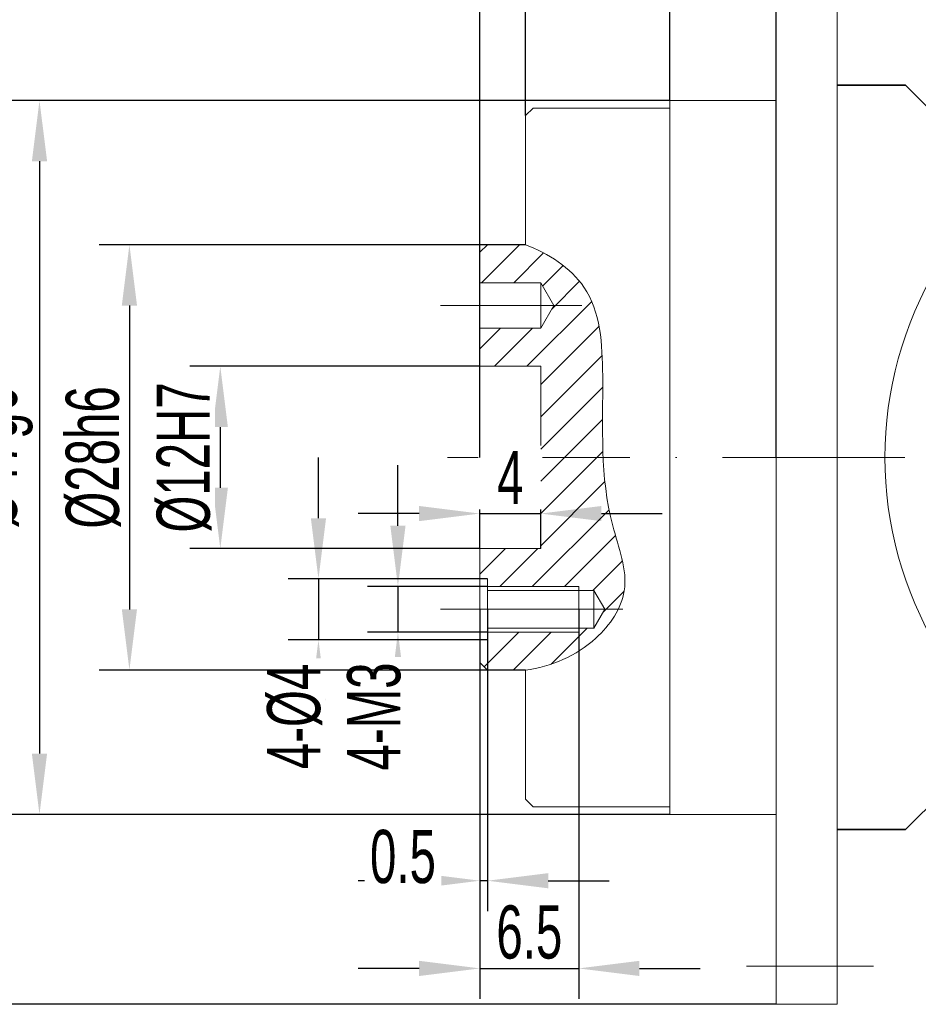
# Model space of a CAD drawing. Header units: millimetres. Extents: x 1414 to 1733, y 1047 to 1273.
# Tile 3 of 6: x 1524 to 1583, y 1153 to 1218. Entities that reach past the tile are written whole.
import ezdxf

# ---------------------------------------------------------------- set-up
doc = ezdxf.new("R2010")
doc.units = ezdxf.units.MM
doc.header["$PDSIZE"] = -5
doc.linetypes.add('ACAD_ISO10W100', pattern=[18, 12, -3, 0, -3])
doc.layers.get('0').update_dxf_attribs({"lineweight": 18})
doc.layers.get('Defpoints').update_dxf_attribs({"lineweight": 18})
for name, color, linetype, lineweight in [('中心线层', 7, 'ACAD_ISO10W100', 20), ('剖面线层', 4, 'Continuous', 18), ('尺寸线层', 3, 'Continuous', 18), ('粗实线层', 7, 'Continuous', 35), ('细实线层', 7, 'Continuous', 18)]:
    doc.layers.add(name, color=color, linetype=linetype, lineweight=lineweight)
doc.styles.add('标准', font='txt', dxfattribs={"width": 0.667})
doc.dimstyles.new('标准', dxfattribs={"dimtxt": 3.5, "dimasz": 4, "dimexe": 2, "dimexo": 0, "dimtad": 1, "dimdsep": 46, "dimtxsty": '标准', "dimblk": '_CAXARROW', "dimcen": 0, "dimdle": 6, "dimazin": 2, "dimtfac": 0.707107, "dimtdec": 3, "dimtmove": 2, "dimatfit": 3, "dimfxl": 1, "dimfrac": 2, "dimtolj": 1, "dimarcsym": 1})
pattern_1 = [(45, (736.9077, 5385.0245), (-1.06066017, 1.06066017), [])]

# ---------------------------------------------------------------- blocks, each defined once
blk = doc.blocks.new('_CAXARROW')
blk.add_hatch(color=0).paths.add_polyline_path([(0, 0), (-1, 0.125), (-1, -0.125)], flags=0)
blk = doc.blocks.new('*D15')
at = {"layer": 'Defpoints', "color": 0}
for p in [(1554.623, 1195.269), (1537.541, 1183.269), (1554.623, 1183.269)]:
    blk.add_point(p, dxfattribs=at)
at = {"layer": '尺寸线层', "color": 0, "lineweight": -2}
for p, q in [((1554.623, 1195.269), (1535.541, 1195.269)), ((1537.541, 1191.269), (1537.541, 1187.269)), ((1554.623, 1183.269), (1535.541, 1183.269))]:
    blk.add_line(p, q, dxfattribs=at)
at = {"layer": '尺寸线层', "color": 0, "lineweight": -2, "xscale": 4, "yscale": 4, "zscale": 4}
for p, rotation in [((1537.541, 1195.269), 90), ((1537.541, 1183.269), 270)]:
    blk.add_blockref('_CAXARROW', p, dxfattribs=dict(at, rotation=rotation))
at = {"layer": '尺寸线层', "color": 0, "insert": (1535.166, 1189.269), "char_height": 3.5, "attachment_point": 5, "rotation": 90, "style": '标准', "bg_fill": 3, "box_fill_scale": 1.1, "bg_fill_color": 257, "bg_fill_transparency": 0}
blk.add_mtext('%%C12H7', dxfattribs=at)
blk = doc.blocks.new('*D16')
at = {"layer": 'Defpoints', "color": 0}
for p in [(1567.123, 1212.769), (1525.644, 1165.769), (1567.123, 1165.769)]:
    blk.add_point(p, dxfattribs=at)
at = {"layer": '尺寸线层', "color": 0, "lineweight": -2}
for p, q in [((1567.123, 1212.769), (1523.644, 1212.769)), ((1525.644, 1208.769), (1525.644, 1169.769)), ((1567.123, 1165.769), (1523.644, 1165.769))]:
    blk.add_line(p, q, dxfattribs=at)
at = {"layer": '尺寸线层', "color": 0, "lineweight": -2, "xscale": 4, "yscale": 4, "zscale": 4}
for p, rotation in [((1525.644, 1212.769), 90), ((1525.644, 1165.769), 270)]:
    blk.add_blockref('_CAXARROW', p, dxfattribs=dict(at, rotation=rotation))
at = {"layer": '尺寸线层', "color": 0, "insert": (1522.937, 1189.269), "char_height": 3.5, "attachment_point": 5, "rotation": 90, "style": '标准', "bg_fill": 3, "box_fill_scale": 1.1, "bg_fill_color": 257, "bg_fill_transparency": 0}
blk.add_mtext('%%C47g6', dxfattribs=at)
blk = doc.blocks.new('*D17')
at = {"layer": 'Defpoints', "color": 0}
for p in [(1557.623, 1211.769), (1554.623, 1202.769)]:
    blk.add_point(p, dxfattribs=at)
at = {"layer": '尺寸线层', "color": 0, "lineweight": -2}
for p, q in [((1554.623, 1202.769), (1554.623, 1231.572)), ((1557.623, 1211.769), (1557.623, 1231.572)), ((1550.623, 1229.572), (1546.623, 1229.572)), ((1557.623, 1229.572), (1554.623, 1229.572)), ((1561.623, 1229.572), (1565.623, 1229.572))]:
    blk.add_line(p, q, dxfattribs=at)
at = {"layer": '尺寸线层', "color": 0, "lineweight": -2, "xscale": 4, "yscale": 4, "zscale": 4}
blk.add_blockref('_CAXARROW', (1554.623, 1229.572), dxfattribs=at)
at = {"layer": '尺寸线层', "color": 0, "lineweight": -2, "xscale": 4, "yscale": 4, "zscale": 4, "rotation": 180}
blk.add_blockref('_CAXARROW', (1557.623, 1229.572), dxfattribs=at)
at = {"layer": '尺寸线层', "color": 0, "insert": (1556.123, 1231.947), "char_height": 3.5, "attachment_point": 5, "style": '标准', "bg_fill": 3, "box_fill_scale": 1.1, "bg_fill_color": 257, "bg_fill_transparency": 0}
blk.add_mtext('\\A1;3', dxfattribs=at)
at = {"layer": 'Defpoints', "color": 0}
blk.add_point((1554.623, 1229.572), dxfattribs=at)
blk = doc.blocks.new('*D18')
at = {"layer": 'Defpoints', "color": 0}
for p in [(1574.123, 1229.572), (1567.123, 1212.769), (1574.123, 1212.769)]:
    blk.add_point(p, dxfattribs=at)
at = {"layer": '尺寸线层', "color": 0, "lineweight": -2}
for p, q in [((1567.123, 1212.769), (1567.123, 1231.572)), ((1574.123, 1212.769), (1574.123, 1231.572)), ((1563.123, 1229.572), (1559.123, 1229.572)), ((1567.123, 1229.572), (1574.123, 1229.572)), ((1578.123, 1229.572), (1582.123, 1229.572))]:
    blk.add_line(p, q, dxfattribs=at)
at = {"layer": '尺寸线层', "color": 0, "lineweight": -2, "xscale": 4, "yscale": 4, "zscale": 4}
blk.add_blockref('_CAXARROW', (1567.123, 1229.572), dxfattribs=at)
at = {"layer": '尺寸线层', "color": 0, "lineweight": -2, "xscale": 4, "yscale": 4, "zscale": 4, "rotation": 180}
blk.add_blockref('_CAXARROW', (1574.123, 1229.572), dxfattribs=at)
at = {"layer": '尺寸线层', "color": 0, "insert": (1570.623, 1231.947), "char_height": 3.5, "attachment_point": 5, "style": '标准', "bg_fill": 3, "box_fill_scale": 1.1, "bg_fill_color": 257, "bg_fill_transparency": 0}
blk.add_mtext('\\A1;7', dxfattribs=at)
blk = doc.blocks.new('*D19')
at = {"layer": 'Defpoints', "color": 0}
for p in [(1574.123, 1243.855), (1574.123, 1212.769), (1554.623, 1202.769)]:
    blk.add_point(p, dxfattribs=at)
at = {"layer": '尺寸线层', "color": 0, "lineweight": -2}
for p, q in [((1554.623, 1202.769), (1554.623, 1245.855)), ((1574.123, 1212.769), (1574.123, 1245.855)), ((1558.623, 1243.855), (1570.123, 1243.855))]:
    blk.add_line(p, q, dxfattribs=at)
at = {"layer": '尺寸线层', "color": 0, "lineweight": -2, "xscale": 4, "yscale": 4, "zscale": 4, "rotation": 180}
blk.add_blockref('_CAXARROW', (1554.623, 1243.855), dxfattribs=at)
at = {"layer": '尺寸线层', "color": 0, "lineweight": -2, "xscale": 4, "yscale": 4, "zscale": 4}
blk.add_blockref('_CAXARROW', (1574.123, 1243.855), dxfattribs=at)
at = {"layer": '尺寸线层', "color": 0, "insert": (1564.373, 1246.23), "char_height": 3.5, "attachment_point": 5, "style": '标准', "bg_fill": 3, "box_fill_scale": 1.1, "bg_fill_color": 257, "bg_fill_transparency": 0}
blk.add_mtext('\\A1;19.5', dxfattribs=at)
blk = doc.blocks.new('*D21')
at = {"layer": 'Defpoints', "color": 0}
for p in [(1558.623, 1185.573), (1554.623, 1183.269), (1558.623, 1183.269)]:
    blk.add_point(p, dxfattribs=at)
at = {"layer": '尺寸线层', "color": 0, "lineweight": -2}
for p, q in [((1554.623, 1183.269), (1554.623, 1187.573)), ((1558.623, 1183.269), (1558.623, 1187.573)), ((1550.623, 1185.573), (1546.623, 1185.573)), ((1554.623, 1185.573), (1558.623, 1185.573)), ((1562.623, 1185.573), (1566.623, 1185.573))]:
    blk.add_line(p, q, dxfattribs=at)
at = {"layer": '尺寸线层', "color": 0, "lineweight": -2, "xscale": 4, "yscale": 4, "zscale": 4}
blk.add_blockref('_CAXARROW', (1554.623, 1185.573), dxfattribs=at)
at = {"layer": '尺寸线层', "color": 0, "lineweight": -2, "xscale": 4, "yscale": 4, "zscale": 4, "rotation": 180}
blk.add_blockref('_CAXARROW', (1558.623, 1185.573), dxfattribs=at)
at = {"layer": '尺寸线层', "color": 0, "insert": (1556.623, 1187.948), "char_height": 3.5, "attachment_point": 5, "style": '标准', "bg_fill": 3, "box_fill_scale": 1.1, "bg_fill_color": 257, "bg_fill_transparency": 0}
blk.add_mtext('\\A1;4', dxfattribs=at)
blk = doc.blocks.new('*D22')
at = {"layer": 'Defpoints', "color": 0}
for p in [(1555.123, 1181.269), (1555.123, 1177.269)]:
    blk.add_point(p, dxfattribs=at)
at = {"layer": '尺寸线层', "color": 0, "lineweight": -2}
for p, q in [((1544.001, 1185.269), (1544.001, 1189.269)), ((1555.123, 1181.269), (1542.001, 1181.269)), ((1544.001, 1181.269), (1544.001, 1177.269)), ((1555.123, 1177.269), (1542.001, 1177.269)), ((1544.001, 1173.269), (1544.001, 1169.269))]:
    blk.add_line(p, q, dxfattribs=at)
at = {"layer": '尺寸线层', "color": 0, "lineweight": -2, "xscale": 4, "yscale": 4, "zscale": 4}
for p, rotation in [((1544.001, 1181.269), 270), ((1544.001, 1177.269), 90)]:
    blk.add_blockref('_CAXARROW', p, dxfattribs=dict(at, rotation=rotation))
at = {"layer": '尺寸线层', "color": 0, "insert": (1542.431, 1172.216), "char_height": 3.5, "attachment_point": 5, "rotation": 90, "style": '标准', "bg_fill": 3, "box_fill_scale": 1.1, "bg_fill_color": 257, "bg_fill_transparency": 0}
blk.add_mtext('\\A1;4-%%C4', dxfattribs=at)
at = {"layer": 'Defpoints', "color": 0}
blk.add_point((1544.001, 1177.269), dxfattribs=at)
blk = doc.blocks.new('*D23')
at = {"layer": 'Defpoints', "color": 0}
for p in [(1555.123, 1180.769), (1549.23, 1177.769), (1555.123, 1177.769)]:
    blk.add_point(p, dxfattribs=at)
at = {"layer": '尺寸线层', "color": 0, "lineweight": -2}
for p, q in [((1549.23, 1184.769), (1549.23, 1188.769)), ((1555.123, 1180.769), (1547.23, 1180.769)), ((1549.23, 1180.769), (1549.23, 1177.769)), ((1555.123, 1177.769), (1547.23, 1177.769)), ((1549.23, 1173.769), (1549.23, 1169.769))]:
    blk.add_line(p, q, dxfattribs=at)
at = {"layer": '尺寸线层', "color": 0, "lineweight": -2, "xscale": 4, "yscale": 4, "zscale": 4}
for p, rotation in [((1549.23, 1180.769), 270), ((1549.23, 1177.769), 90)]:
    blk.add_blockref('_CAXARROW', p, dxfattribs=dict(at, rotation=rotation))
at = {"layer": '尺寸线层', "color": 0, "insert": (1547.66, 1172.216), "char_height": 3.5, "attachment_point": 5, "rotation": 90, "style": '标准', "bg_fill": 3, "box_fill_scale": 1.1, "bg_fill_color": 257, "bg_fill_transparency": 0}
blk.add_mtext('\\A1;4-M3', dxfattribs=at)
blk = doc.blocks.new('*D24')
at = {"layer": 'Defpoints', "color": 0}
for p in [(1554.623, 1179.269), (1561.123, 1179.269)]:
    blk.add_point(p, dxfattribs=at)
at = {"layer": '尺寸线层', "color": 0, "lineweight": -2}
for p, q in [((1554.623, 1179.269), (1554.623, 1153.632)), ((1561.123, 1179.269), (1561.123, 1153.632)), ((1550.623, 1155.632), (1546.623, 1155.632)), ((1554.623, 1155.632), (1561.123, 1155.632)), ((1565.123, 1155.632), (1569.123, 1155.632))]:
    blk.add_line(p, q, dxfattribs=at)
at = {"layer": '尺寸线层', "color": 0, "lineweight": -2, "xscale": 4, "yscale": 4, "zscale": 4}
blk.add_blockref('_CAXARROW', (1554.623, 1155.632), dxfattribs=at)
at = {"layer": '尺寸线层', "color": 0, "lineweight": -2, "xscale": 4, "yscale": 4, "zscale": 4, "rotation": 180}
blk.add_blockref('_CAXARROW', (1561.123, 1155.632), dxfattribs=at)
at = {"layer": '尺寸线层', "color": 0, "insert": (1557.873, 1158.007), "char_height": 3.5, "attachment_point": 5, "style": '标准', "bg_fill": 3, "box_fill_scale": 1.1, "bg_fill_color": 257, "bg_fill_transparency": 0}
blk.add_mtext('\\A1;6.5', dxfattribs=at)
at = {"layer": 'Defpoints', "color": 0}
blk.add_point((1561.123, 1155.632), dxfattribs=at)
blk = doc.blocks.new('*D25')
at = {"layer": 'Defpoints', "color": 0}
for p in [(1554.623, 1179.269), (1555.123, 1179.269), (1554.623, 1161.405)]:
    blk.add_point(p, dxfattribs=at)
at = {"layer": '尺寸线层', "color": 0, "lineweight": -2}
for p, q in [((1554.623, 1179.269), (1554.623, 1159.405)), ((1555.123, 1179.269), (1555.123, 1159.405)), ((1550.623, 1161.405), (1546.623, 1161.405)), ((1555.123, 1161.405), (1554.623, 1161.405)), ((1559.123, 1161.405), (1563.123, 1161.405))]:
    blk.add_line(p, q, dxfattribs=at)
at = {"layer": '尺寸线层', "color": 0, "lineweight": -2, "xscale": 4, "yscale": 4, "zscale": 4}
blk.add_blockref('_CAXARROW', (1554.623, 1161.405), dxfattribs=at)
at = {"layer": '尺寸线层', "color": 0, "lineweight": -2, "xscale": 4, "yscale": 4, "zscale": 4, "rotation": 180}
blk.add_blockref('_CAXARROW', (1555.123, 1161.405), dxfattribs=at)
at = {"layer": '尺寸线层', "color": 0, "insert": (1549.561, 1162.975), "char_height": 3.5, "attachment_point": 5, "style": '标准', "bg_fill": 3, "box_fill_scale": 1.1, "bg_fill_color": 257, "bg_fill_transparency": 0}
blk.add_mtext('\\A1;0.5', dxfattribs=at)
blk = doc.blocks.new('*D31')
at = {"layer": 'Defpoints', "color": 0}
for p in [(1574.123, 1225.269), (1519.618, 1153.269), (1574.123, 1153.269)]:
    blk.add_point(p, dxfattribs=at)
at = {"layer": '尺寸线层', "color": 0, "lineweight": -2}
for p, q in [((1574.123, 1225.269), (1517.618, 1225.269)), ((1519.618, 1221.269), (1519.618, 1157.269)), ((1574.123, 1153.269), (1517.618, 1153.269))]:
    blk.add_line(p, q, dxfattribs=at)
at = {"layer": '尺寸线层', "color": 0, "lineweight": -2, "xscale": 4, "yscale": 4, "zscale": 4}
for p, rotation in [((1519.618, 1225.269), 90), ((1519.618, 1153.269), 270)]:
    blk.add_blockref('_CAXARROW', p, dxfattribs=dict(at, rotation=rotation))
at = {"layer": '尺寸线层', "color": 0, "insert": (1517.243, 1189.269), "char_height": 3.5, "attachment_point": 5, "rotation": 90, "style": '标准', "bg_fill": 3, "box_fill_scale": 1.1, "bg_fill_color": 257, "bg_fill_transparency": 0}
blk.add_mtext('\\A1;%%C72', dxfattribs=at)
blk = doc.blocks.new('*D36')
at = {"layer": 'Defpoints', "color": 0}
for p in [(1557.623, 1203.269), (1531.561, 1175.269), (1557.623, 1175.269)]:
    blk.add_point(p, dxfattribs=at)
at = {"layer": '尺寸线层', "color": 0, "lineweight": -2}
for p, q in [((1557.623, 1203.269), (1529.561, 1203.269)), ((1531.561, 1199.269), (1531.561, 1179.269)), ((1557.623, 1175.269), (1529.561, 1175.269))]:
    blk.add_line(p, q, dxfattribs=at)
at = {"layer": '尺寸线层', "color": 0, "lineweight": -2, "xscale": 4, "yscale": 4, "zscale": 4}
for p, rotation in [((1531.561, 1203.269), 90), ((1531.561, 1175.269), 270)]:
    blk.add_blockref('_CAXARROW', p, dxfattribs=dict(at, rotation=rotation))
at = {"layer": '尺寸线层', "color": 0, "insert": (1529.186, 1189.269), "char_height": 3.5, "attachment_point": 5, "rotation": 90, "style": '标准', "bg_fill": 3, "box_fill_scale": 1.1, "bg_fill_color": 257, "bg_fill_transparency": 0}
blk.add_mtext('%%C28h6', dxfattribs=at)
blk = doc.blocks.new('*D45')
at = {"layer": 'Defpoints', "color": 0}
for p in [(1618.623, 1243.83), (1574.123, 1189.269), (1618.623, 1189.269)]:
    blk.add_point(p, dxfattribs=at)
at = {"layer": '尺寸线层', "color": 0, "lineweight": -2}
for p, q in [((1574.123, 1189.269), (1574.123, 1245.83)), ((1618.623, 1189.269), (1618.623, 1245.83)), ((1578.123, 1243.83), (1614.623, 1243.83))]:
    blk.add_line(p, q, dxfattribs=at)
at = {"layer": '尺寸线层', "color": 0, "lineweight": -2, "xscale": 4, "yscale": 4, "zscale": 4, "rotation": 180}
blk.add_blockref('_CAXARROW', (1574.123, 1243.83), dxfattribs=at)
at = {"layer": '尺寸线层', "color": 0, "lineweight": -2, "xscale": 4, "yscale": 4, "zscale": 4}
blk.add_blockref('_CAXARROW', (1618.623, 1243.83), dxfattribs=at)
at = {"layer": '尺寸线层', "color": 0, "insert": (1596.373, 1246.205), "char_height": 3.5, "attachment_point": 5, "style": '标准', "bg_fill": 3, "box_fill_scale": 1.1, "bg_fill_color": 257, "bg_fill_transparency": 0}
blk.add_mtext('\\A1;44.5', dxfattribs=at)
blk = doc.blocks.new('*D46')
at = {"layer": 'Defpoints', "color": 0}
for p in [(1554.623, 1249.168), (1554.623, 1189.269), (1639.623, 1189.269)]:
    blk.add_point(p, dxfattribs=at)
at = {"layer": '尺寸线层', "color": 0, "lineweight": -2}
for p, q in [((1554.623, 1189.269), (1554.623, 1251.168)), ((1639.623, 1189.269), (1639.623, 1251.168)), ((1635.623, 1249.168), (1558.623, 1249.168))]:
    blk.add_line(p, q, dxfattribs=at)
at = {"layer": '尺寸线层', "color": 0, "lineweight": -2, "xscale": 4, "yscale": 4, "zscale": 4, "rotation": 180}
blk.add_blockref('_CAXARROW', (1554.623, 1249.168), dxfattribs=at)
at = {"layer": '尺寸线层', "color": 0, "lineweight": -2, "xscale": 4, "yscale": 4, "zscale": 4}
blk.add_blockref('_CAXARROW', (1639.623, 1249.168), dxfattribs=at)
at = {"layer": '尺寸线层', "color": 0, "insert": (1597.123, 1251.543), "char_height": 3.5, "attachment_point": 5, "style": '标准', "bg_fill": 3, "box_fill_scale": 1.1, "bg_fill_color": 257, "bg_fill_transparency": 0}
blk.add_mtext('\\A1;85', dxfattribs=at)

msp = doc.modelspace()

# ---------------------------------------------------------------- linework, layer by layer
at = {"color": 7, "linetype": 'Continuous', "lineweight": 15}
msp.add_arc((1605.77425, 1189.26924), 24.5, 148.9972809, 211.0027191, dxfattribs=at)
at = {"layer": '中心线层'}
for p, q in [((1552.03564, 1199.26924), (1561.32752, 1199.26924)), ((1552.49079, 1189.26924), (1649.7619, 1189.26924)), ((1552.03564, 1179.26924), (1565.30731, 1179.26924)), ((1572.16012, 1155.76924), (1580.51362, 1155.76924))]:
    msp.add_line(p, q, dxfattribs=at)
at = {"layer": '粗实线层'}
for p, q in [((1586.12327, 1210.26924), (1582.62327, 1213.76924)), ((1586.12327, 1168.26924), (1582.62327, 1164.76924)), ((1578.12332, 1164.76924), (1582.62327, 1164.76924))]:
    msp.add_line(p, q, dxfattribs=at)
at = {"layer": '细实线层'}
for p, q in [((1574.12332, 1225.26924), (1574.12332, 1189.26924)), ((1578.12332, 1189.26924), (1578.12332, 1225.26924)), ((1567.12332, 1212.76924), (1574.12332, 1212.76924)), ((1567.12332, 1212.76924), (1567.12332, 1212.51924)), ((1567.12332, 1212.76924), (1567.12332, 1189.26924)), ((1557.62332, 1211.76924), (1558.12332, 1212.26924)), ((1567.12332, 1212.26924), (1558.12332, 1212.26924)), ((1557.62332, 1203.26924), (1557.62332, 1211.76924)), ((1555.12332, 1203.26924), (1554.62332, 1202.76924)), ((1555.12332, 1203.26924), (1557.62332, 1203.26924)), ((1554.62332, 1175.76924), (1554.62332, 1202.76924)), ((1554.62332, 1200.76924), (1558.62332, 1200.76924)), ((1558.62332, 1197.76924), (1558.62332, 1200.76924)), ((1558.62332, 1200.76924), (1559.48934, 1199.26924)), ((1558.62332, 1197.76924), (1559.48934, 1199.26924)), ((1554.62332, 1197.76924), (1558.62332, 1197.76924)), ((1554.62332, 1195.26924), (1558.62332, 1195.26924)), ((1558.62332, 1195.26924), (1558.62332, 1183.26924)), ((1567.12332, 1165.76924), (1567.12332, 1189.26924)), ((1574.12332, 1153.26924), (1574.12332, 1189.26924)), ((1578.12332, 1189.26924), (1578.12332, 1153.26924)), ((1554.62332, 1183.26924), (1558.62332, 1183.26924)), ((1554.62332, 1181.26924), (1555.12332, 1181.26924)), ((1555.12332, 1181.26924), (1555.12332, 1177.26924)), ((1555.12332, 1180.76924), (1561.12332, 1180.76924)), ((1555.12332, 1180.51924), (1562.12332, 1180.51924)), ((1561.12332, 1180.76924), (1561.12332, 1177.76924)), ((1562.12332, 1180.51924), (1562.84501, 1179.26924)), ((1562.12332, 1180.51924), (1562.12332, 1179.26924)), ((1562.12332, 1178.01924), (1562.84501, 1179.26924)), ((1562.12332, 1178.01924), (1562.12332, 1179.26924)), ((1555.12332, 1178.01924), (1562.12332, 1178.01924)), ((1555.12332, 1177.76924), (1561.12332, 1177.76924)), ((1555.12332, 1177.26924), (1554.62332, 1177.26924)), ((1555.12332, 1175.26924), (1554.62332, 1175.76924)), ((1555.12332, 1175.26924), (1557.62332, 1175.26924)), ((1557.62332, 1175.26924), (1557.62332, 1166.76924)), ((1557.62332, 1166.76924), (1558.12332, 1166.26924)), ((1567.12332, 1166.26924), (1558.12332, 1166.26924)), ((1567.12332, 1165.76924), (1567.12332, 1166.01924)), ((1567.12332, 1165.76924), (1574.12332, 1165.76924)), ((1578.12332, 1153.26924), (1574.12332, 1153.26924))]:
    msp.add_line(p, q, dxfattribs=at)
msp.add_open_spline([(1557.62332, 1203.26924), (1559.10269, 1202.70216), (1562.47505, 1200.58913), (1562.87534, 1193.1299), (1562.39128, 1186.64901), (1564.83698, 1180.657), (1562.13423, 1176.66866), (1559.30561, 1175.49487), (1557.62332, 1175.26924)], degree=3, knots=[0, 0, 0, 0, 5.02114369, 11.31871903, 21.77613664, 26.37393634, 30.20316664, 35.58251683, 35.58251683, 35.58251683, 35.58251683], dxfattribs=at)

# ---------------------------------------------------------------- next in the draw order: dimensions: what is measured, and where the dimension line sits
at = {"layer": '尺寸线层'}
dim = msp.add_linear_dim(base=(1537.54055, 1183.26924), p1=(1554.62332, 1195.26924), p2=(1554.62332, 1183.26924), angle=270, text='%%C12H7', dimstyle='标准', override={"dimpost": '%%C<>', "dimsah": 1, "dimtfill": 1, "dimtolj": 0, "dimtzin": 0}, dxfattribs=at)
dim.commit()
dim.dimension.update_dxf_attribs({"geometry": '*D15', "text_midpoint": (1535.16555, 1189.26924)})

# ---------------------------------------------------------------- next in the draw order: dimensions: what is measured, and where the dimension line sits
dim = msp.add_linear_dim(base=(1525.64412, 1165.76924), p1=(1567.12332, 1212.76924), p2=(1567.12332, 1165.76924), angle=270, text='%%C47g6', dimstyle='标准', override={"dimpost": '%%C<>', "dimsah": 1, "dimtfill": 1, "dimtolj": 0, "dimtzin": 0}, dxfattribs=at)
dim.commit()
dim.dimension.update_dxf_attribs({"geometry": '*D16', "text_midpoint": (1522.93672, 1189.26924)})

# ---------------------------------------------------------------- next in the draw order: dimensions: what is measured, and where the dimension line sits
for base, p1, p2, picture, middle in [((1554.62332, 1229.5718), (1557.62332, 1211.76924), (1554.62332, 1202.76924), '*D17', (1556.12332, 1231.9468)), ((1558.62332, 1185.5726), (1554.62332, 1183.26924), (1558.62332, 1183.26924), '*D21', (1556.62332, 1187.9476))]:
    dim = msp.add_linear_dim(base=base, p1=p1, p2=p2, dimstyle='标准', override={"dimsah": 1, "dimtfill": 1, "dimtzin": 0}, dxfattribs=at)
    dim.commit()
    dim.dimension.update_dxf_attribs({"geometry": picture, "text_midpoint": middle})

# ---------------------------------------------------------------- next in the draw order: dimensions: what is measured, and where the dimension line sits
dim = msp.add_linear_dim(base=(1574.12332, 1229.5718), p1=(1567.12332, 1212.76924), p2=(1574.12332, 1212.76924), dimstyle='标准', override={"dimsah": 1, "dimtfill": 1, "dimtzin": 0}, dxfattribs=at)
dim.commit()
dim.dimension.update_dxf_attribs({"geometry": '*D18', "text_midpoint": (1570.62332, 1231.9468)})
dim = msp.add_linear_dim(base=(1544.00132, 1177.26924), p1=(1555.12332, 1181.26924), p2=(1555.12332, 1177.26924), angle=270, dimstyle='标准', override={"dimpost": '4-%%C<>', "dimsah": 1, "dimtfac": 1, "dimtfill": 1, "dimtzin": 0}, dxfattribs=at)
dim.commit()
dim.dimension.update_dxf_attribs({"geometry": '*D22', "text_midpoint": (1542.43102, 1172.21597), "dimtype": 160})

# ---------------------------------------------------------------- next in the draw order: linework, layer by layer
at = {"layer": '粗实线层'}
msp.add_line((1578.12332, 1213.76924), (1582.62327, 1213.76924), dxfattribs=at)

# ---------------------------------------------------------------- next in the draw order: dimensions: what is measured, and where the dimension line sits
at = {"layer": '尺寸线层'}
dim = msp.add_linear_dim(base=(1574.12332, 1243.85518), p1=(1554.62332, 1202.76924), p2=(1574.12332, 1212.76924), angle=180, dimstyle='标准', override={"dimsah": 1, "dimtfill": 1, "dimtzin": 0}, dxfattribs=at)
dim.commit()
dim.dimension.update_dxf_attribs({"geometry": '*D19', "text_midpoint": (1564.37332, 1246.23018)})
dim = msp.add_linear_dim(base=(1549.23006, 1177.76924), p1=(1555.12332, 1180.76924), p2=(1555.12332, 1177.76924), angle=270, dimstyle='标准', override={"dimpost": '4-M<>', "dimsah": 1, "dimtfac": 1, "dimtfill": 1, "dimtzin": 0}, dxfattribs=at)
dim.commit()
dim.dimension.update_dxf_attribs({"geometry": '*D23', "text_midpoint": (1547.65976, 1172.21597), "dimtype": 160})

# ---------------------------------------------------------------- next in the draw order: hatches: boundary and pattern name
at = {"layer": '剖面线层'}
h = msp.add_hatch(dxfattribs=at)
h.set_pattern_fill('无图案', color=256, scale=1.5, angle=45, style=0, pattern_type=0)
h.set_pattern_definition(pattern_1)
edge = h.paths.add_edge_path(flags=0)
edge.add_line((1554.62332, 1195.26924), (1554.62332, 1195.27548))
edge.add_line((1554.62332, 1195.27548), (1554.62332, 1197.76924))
edge.add_line((1554.62332, 1197.76924), (1558.62332, 1197.76924))
edge.add_line((1558.62332, 1197.76924), (1559.48934, 1199.26924))
edge.add_line((1559.48934, 1199.26924), (1558.62332, 1200.76924))
edge.add_line((1558.62332, 1200.76924), (1554.62332, 1200.76924))
edge.add_line((1554.62332, 1200.76924), (1554.62332, 1202.76924))
edge.add_line((1554.62332, 1202.76924), (1555.12332, 1203.26924))
edge.add_line((1555.12332, 1203.26924), (1557.62332, 1203.26924))
edge.add_spline(control_points=[(1557.62332, 1203.26924), (1559.10269, 1202.70216), (1562.47505, 1200.58913), (1562.78672, 1194.78118), (1562.65714, 1191.02493), (1562.73316, 1189.26924)], knot_values=[0, 0, 0, 0, 4.81267859, 10.84879463, 16.25152018, 16.25152018, 16.25152018, 16.25152018], weights=[1, 1, 1, 1, 1, 1], degree=3, periodic=0)
edge.add_line((1562.73316, 1189.26924), (1558.62332, 1189.26924))
edge.add_line((1558.62332, 1189.26924), (1558.62332, 1195.26924))
edge.add_line((1558.62332, 1195.26924), (1554.62332, 1195.26924))
edge = h.paths.add_edge_path(flags=0)
edge.add_line((1558.62332, 1183.26924), (1558.62332, 1183.30821))
edge.add_line((1558.62332, 1183.30821), (1558.62332, 1189.26924))
edge.add_line((1558.62332, 1189.26924), (1562.73316, 1189.26924))
edge.add_spline(control_points=[(1562.73316, 1189.26924), (1562.79817, 1187.76773), (1563.12129, 1184.86048), (1564.51899, 1181.43608), (1563.91592, 1179.66155), (1563.72226, 1179.26924)], knot_values=[0, 0, 0, 0, 4.56667843, 8.92223042, 10.2237323, 10.2237323, 10.2237323, 10.2237323], weights=[1, 1, 1, 1, 1, 1], degree=3, periodic=0)
edge.add_line((1563.72226, 1179.26924), (1562.84501, 1179.26924))
edge.add_line((1562.84501, 1179.26924), (1562.12332, 1180.51924))
edge.add_line((1562.12332, 1180.51924), (1561.12332, 1180.51924))
edge.add_line((1561.12332, 1180.51924), (1561.12332, 1180.76924))
edge.add_line((1561.12332, 1180.76924), (1555.12332, 1180.76924))
edge.add_line((1555.12332, 1180.76924), (1555.12332, 1181.26924))
edge.add_line((1555.12332, 1181.26924), (1554.62332, 1181.26924))
edge.add_line((1554.62332, 1181.26924), (1554.62332, 1183.26924))
edge.add_line((1554.62332, 1183.26924), (1558.62332, 1183.26924))
h = msp.add_hatch(dxfattribs=at)
h.set_pattern_fill('无图案', color=256, scale=1.5, angle=45, style=0, pattern_type=0)
h.set_pattern_definition(pattern_1)
edge = h.paths.add_edge_path(flags=0)
edge.add_line((1555.12332, 1177.26924), (1555.12332, 1177.51834))
edge.add_line((1555.12332, 1177.51834), (1555.12332, 1177.76924))
edge.add_line((1555.12332, 1177.76924), (1561.12332, 1177.76924))
edge.add_line((1561.12332, 1177.76924), (1561.12332, 1178.01924))
edge.add_line((1561.12332, 1178.01924), (1562.12332, 1178.01924))
edge.add_line((1562.12332, 1178.01924), (1562.84501, 1179.26924))
edge.add_line((1562.84501, 1179.26924), (1563.72226, 1179.26924))
edge.add_spline(control_points=[(1563.72226, 1179.26924), (1563.37617, 1178.56812), (1561.71221, 1176.49354), (1559.30561, 1175.49487), (1557.62332, 1175.26924)], knot_values=[0, 0, 0, 0, 2.37512358, 7.57872649, 7.57872649, 7.57872649, 7.57872649], weights=[1, 1, 1, 1, 1], degree=3, periodic=0)
edge.add_line((1557.62332, 1175.26924), (1555.12332, 1175.26924))
edge.add_line((1555.12332, 1175.26924), (1554.62332, 1175.76924))
edge.add_line((1554.62332, 1175.76924), (1554.62332, 1177.26924))
edge.add_line((1554.62332, 1177.26924), (1555.12332, 1177.26924))

# ---------------------------------------------------------------- next in the draw order: dimensions: what is measured, and where the dimension line sits
at = {"layer": '尺寸线层'}
dim = msp.add_linear_dim(base=(1561.12332, 1155.63228), p1=(1554.62332, 1179.26924), p2=(1561.12332, 1179.26924), dimstyle='标准', override={"dimsah": 1, "dimtfill": 1, "dimtzin": 0}, dxfattribs=at)
dim.commit()
dim.dimension.update_dxf_attribs({"geometry": '*D24', "text_midpoint": (1557.87332, 1158.00728)})

# ---------------------------------------------------------------- next in the draw order: dimensions: what is measured, and where the dimension line sits
dim = msp.add_linear_dim(base=(1554.62332, 1161.40512), p1=(1555.12332, 1179.26924), p2=(1554.62332, 1179.26924), dimstyle='标准', override={"dimsah": 1, "dimtfill": 1, "dimtzin": 0}, dxfattribs=at)
dim.commit()
dim.dimension.update_dxf_attribs({"geometry": '*D25', "text_midpoint": (1549.56073, 1162.97542), "dimtype": 160})

# ---------------------------------------------------------------- next in the draw order: dimensions: what is measured, and where the dimension line sits
dim = msp.add_linear_dim(base=(1519.61785, 1153.26924), p1=(1574.12332, 1225.26924), p2=(1574.12332, 1153.26924), angle=270, dimstyle='标准', override={"dimpost": '%%C<>', "dimsah": 1, "dimtfac": 1, "dimtfill": 1, "dimtzin": 0}, dxfattribs=at)
dim.commit()
dim.dimension.update_dxf_attribs({"geometry": '*D31', "text_midpoint": (1517.24285, 1189.26924)})

# ---------------------------------------------------------------- next in the draw order: dimensions: what is measured, and where the dimension line sits
dim = msp.add_linear_dim(base=(1618.62332, 1243.83), p1=(1574.12332, 1189.26924), p2=(1618.62332, 1189.26924), dimstyle='标准', override={"dimsah": 1, "dimtfill": 1, "dimtzin": 0}, dxfattribs=at)
dim.commit()
dim.dimension.update_dxf_attribs({"geometry": '*D45', "text_midpoint": (1596.37332, 1246.205)})
dim = msp.add_linear_dim(base=(1531.56086, 1175.26924), p1=(1557.62332, 1203.26924), p2=(1557.62332, 1175.26924), angle=270, text='%%C28h6', dimstyle='标准', override={"dimpost": '%%C<>', "dimsah": 1, "dimtfill": 1, "dimtolj": 0, "dimtzin": 0}, dxfattribs=at)
dim.commit()
dim.dimension.update_dxf_attribs({"geometry": '*D36', "text_midpoint": (1529.18586, 1189.26924)})

# ---------------------------------------------------------------- next in the draw order: dimensions: what is measured, and where the dimension line sits
dim = msp.add_linear_dim(base=(1554.62332, 1249.16766), p1=(1639.62332, 1189.26924), p2=(1554.62332, 1189.26924), dimstyle='标准', override={"dimsah": 1, "dimtfill": 1, "dimtzin": 0}, dxfattribs=at)
dim.commit()
dim.dimension.update_dxf_attribs({"geometry": '*D46', "text_midpoint": (1597.12332, 1251.54266)})

doc.saveas('drawing.dxf')
